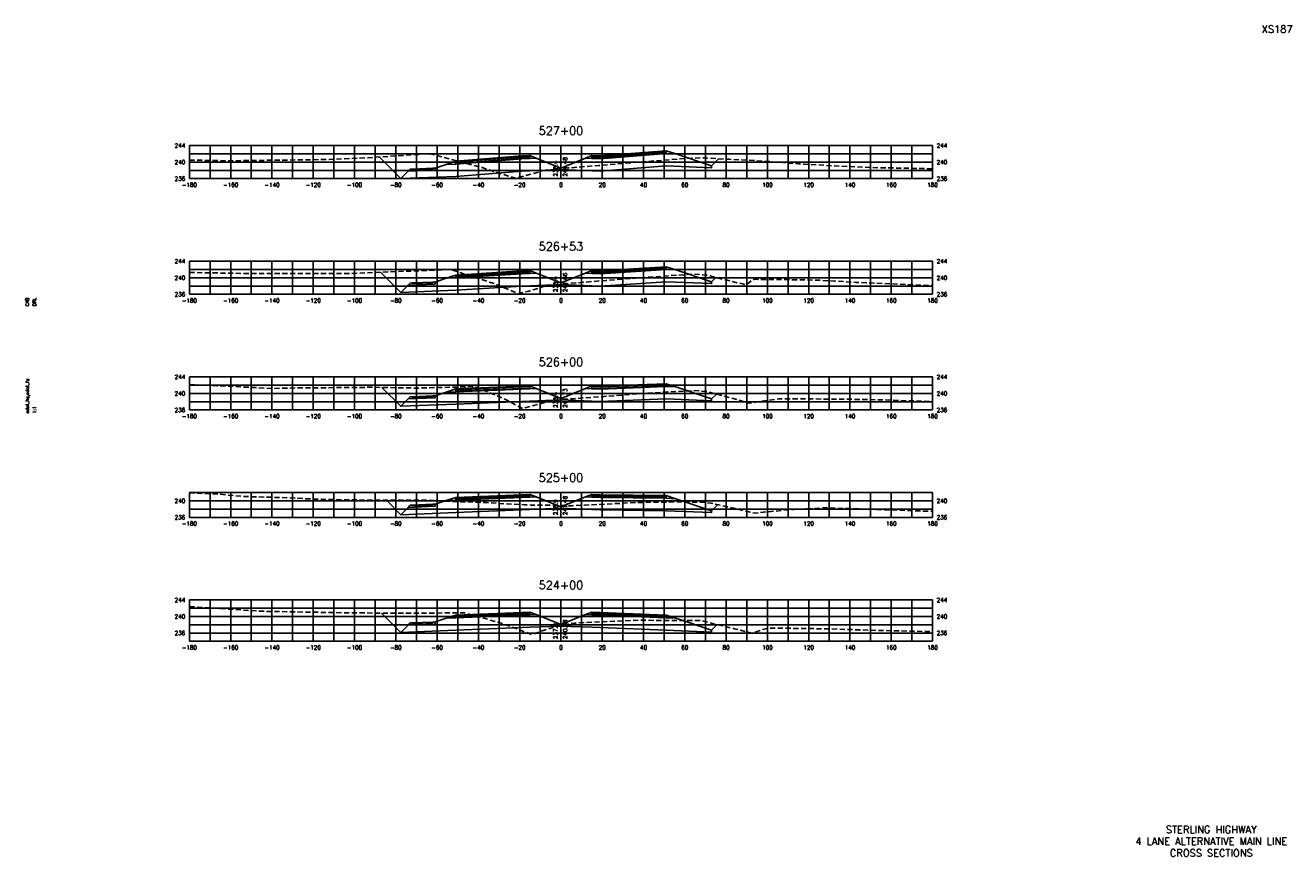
# Model space of a CAD drawing. Extents: x 37 to 9410, y 16 to 8218.
# Tile 101 of 110: x 8067 to 8680, y 5216 to 5618. Entities that reach past the tile are written whole.
import ezdxf
from ezdxf.enums import TextEntityAlignment as Align

# ---------------------------------------------------------------- set-up
doc = ezdxf.new("R2010")
doc.units = 0
doc.header["$LTSCALE"] = 20
doc.header["$MEASUREMENT"] = 0
doc.linetypes.add('HIDDEN_050%', pattern=[0.1875, 0.125, -0.0625])
for name, color, linetype in [('S-AT-TXT175', 6, 'Continuous'), ('S-AT-TXT80', 1, 'Continuous'), ('XDATUM', 3, 'Continuous'), ('XEG', 1, 'HIDDEN_050%'), ('XFG', 2, 'Continuous'), ('XGRID', 251, 'Continuous'), ('XGRIDT', 2, 'Continuous'), ('XREF-BORDER', 7, 'Continuous')]:
    doc.layers.add(name, color=color, linetype=linetype)
doc.styles.add('L100', font='simplex.shx', dxfattribs={"height": 2})
doc.styles.add('L175', font='ROMANSM.shx', dxfattribs={"height": 3.5})
doc.styles.add('L80', font='ROMANSM.shx', dxfattribs={"height": 1.6})

# ---------------------------------------------------------------- blocks, each defined once
blk = doc.blocks.new('03025_00_att1')
at = {"layer": 'S-AT-TXT175', "style": 'L175'}
for tag, p in [('NUM', (32.402, 20.822)), ('LINE1', (30.64, 1.444)), ('LINE2', (30.64, 1.161)), ('LINE3', (30.64, 0.877))]:
    blk.add_attdef(tag, text='', height=0.175, dxfattribs=at).set_placement(p, align=Align.CENTER)
at = {"layer": 'S-AT-TXT80', "style": 'L80'}
for tag, p in [('DESIGNED', (2.094, 14.201)), ('CHECKED', (2.265, 14.201)), ('DRAFTED', (2.436, 14.201)), ('PSCALE', (2.265, 11.605)), ('PCTB', (2.094, 11.605)), ('PVIEW', (2.436, 11.605))]:
    blk.add_attdef(tag, p, '', height=0.08, rotation=90, dxfattribs=at)

msp = doc.modelspace()

# ---------------------------------------------------------------- linework, layer by layer
at = {"layer": 'XDATUM', "flags": 128}
for points in [[(8237.96, 5554.5), (8248.46, 5544), (8275.05, 5545.06), (8307.05, 5547.62), (8311.05, 5547.78), (8326.05, 5548.38), (8341.05, 5547.78), (8345.05, 5547.62), (8377.05, 5550.18), (8399.05, 5549.3), (8399.05, 5550.19), (8402.44, 5553.58)], [(8238.68, 5498.65), (8248.46, 5488.87), (8275.05, 5489.94), (8307.05, 5491.98), (8311.05, 5492.14), (8326.05, 5492.74), (8341.05, 5492.14), (8345.05, 5491.98), (8377.05, 5494.03), (8399.05, 5493.15), (8399.05, 5494.04), (8401.15, 5496.14)], [(8239.34, 5442.9), (8248.46, 5433.78), (8275.05, 5434.84), (8307.05, 5436.12), (8311.05, 5436.28), (8326.05, 5436.88), (8341.05, 5436.28), (8345.05, 5436.12), (8377.05, 5437.32), (8399.05, 5436.44), (8399.05, 5437.32), (8401.44, 5439.72)], [(8241.46, 5388.28), (8248.46, 5381.28), (8275.05, 5382.34), (8307.05, 5383.62), (8311.05, 5383.78), (8326.05, 5384.38), (8341.05, 5383.78), (8345.05, 5383.62), (8377.05, 5383.21), (8399.05, 5382.33), (8399.05, 5383.22), (8401.97, 5386.14)], [(8239.07, 5333.67), (8248.46, 5324.28), (8275.05, 5325.34), (8307.05, 5326.62), (8311.05, 5326.78), (8326.05, 5327.38), (8341.05, 5326.78), (8345.05, 5326.62), (8377.05, 5325.34), (8399.05, 5324.46), (8399.05, 5325.35), (8401.78, 5328.08)]]:
    msp.add_lwpolyline(points, dxfattribs=at)
at = {"layer": 'XEG', "flags": 128}
for points in [[(8146.05, 5553), (8156.92, 5552.78), (8163.17, 5552.66), (8164.47, 5552.64), (8166.45, 5552.64), (8213.49, 5553.25), (8228.32, 5553.89), (8262.52, 5556.05), (8287.82, 5549.34), (8303.87, 5544.15), (8311.38, 5546.09), (8317.05, 5547.76), (8322.63, 5548.38), (8326.05, 5548.76), (8329.45, 5549.15), (8344.41, 5550.39), (8357.83, 5551.49), (8378.71, 5553.14), (8389.22, 5553.93), (8395.38, 5554.02), (8404.87, 5553.43), (8407.32, 5553.36), (8409.09, 5553.26), (8420.02, 5552.72), (8421.03, 5552.68), (8431.05, 5552.03), (8431.92, 5551.97), (8436.41, 5551.5), (8440.88, 5551.21), (8458.63, 5550.16), (8475.82, 5549.38), (8506.05, 5548.76)], [(8146.05, 5498.54), (8174.1, 5498.09), (8176.82, 5498.1), (8223.27, 5498.05), (8236.52, 5498.56), (8272.44, 5500.06), (8293.65, 5493.16), (8305.64, 5488.26), (8310.46, 5489.58), (8318.7, 5492), (8322.98, 5492.43), (8326.05, 5492.78), (8330.85, 5493.31), (8347.8, 5494.7), (8359.24, 5495.61), (8387.19, 5497.59), (8390.66, 5497.82), (8396.52, 5497.27), (8396.52, 5497.27), (8396.52, 5497.27), (8415.76, 5492.56), (8418.53, 5494.91), (8419.96, 5495.24), (8434.43, 5495.11), (8450.95, 5494.87), (8469.13, 5493.73), (8489.31, 5492.95), (8506.05, 5492.18)], [(8146.05, 5444.33), (8159.57, 5443.75), (8185.86, 5442.42), (8193.37, 5442.59), (8235.04, 5442.98), (8256.56, 5442.58), (8284.21, 5443.32), (8298.84, 5437.27), (8307.52, 5432.66), (8312.78, 5434.13), (8320.8, 5436.3), (8325.12, 5436.77), (8326.05, 5436.86), (8331.73, 5437.44), (8344.33, 5438.31), (8360.4, 5439.59), (8377.58, 5440.73), (8391.37, 5441.37), (8393.92, 5441.17), (8397.3, 5440.83), (8406.91, 5438.26), (8417.21, 5435.31), (8426.36, 5436.7), (8431.72, 5437.41), (8462.77, 5437.23), (8480.89, 5436.9), (8506.05, 5436.04)], [(8146.05, 5391.8), (8152.1, 5391.58), (8157.65, 5391.37), (8158.89, 5391.31), (8159.96, 5391.24), (8172.39, 5390.15), (8175.24, 5389.99), (8189.38, 5389.61), (8194.8, 5389.39), (8205.61, 5388.87), (8209.8, 5388.75), (8210.05, 5388.74), (8219.09, 5388.49), (8228.09, 5388.42), (8233.94, 5388.29), (8251.59, 5388.26), (8261.53, 5388.27), (8277.73, 5387.53), (8289.88, 5387.16), (8296.21, 5386.76), (8302.13, 5386.37), (8308.6, 5386.11), (8311.55, 5385.95), (8321.64, 5385.83), (8326.05, 5385.7), (8327.61, 5385.66), (8331.14, 5385.65), (8332.96, 5385.67), (8333.03, 5385.7), (8344.06, 5386.2), (8361.95, 5387.19), (8380.86, 5387.46), (8392.9, 5387.41), (8396.38, 5387.15), (8398.75, 5386.83), (8406.46, 5385.17), (8419.62, 5382.07), (8438.98, 5383.86), (8453.92, 5384.6), (8479.58, 5383.82), (8503.09, 5383.01), (8506.05, 5382.95)], [(8146.05, 5336.76), (8181.08, 5334.54), (8214.7, 5333.91), (8230.25, 5333.7), (8254.67, 5333.62), (8279.42, 5333.76), (8297.71, 5328.61), (8312, 5323.25), (8318.37, 5325.47), (8326.05, 5327.63), (8328.53, 5328.33), (8332.42, 5328.69), (8334.62, 5328.99), (8345.7, 5329.39), (8363.37, 5330.16), (8381.91, 5330.09), (8393.94, 5330.04), (8395.96, 5329.54), (8399.47, 5328.63), (8410.18, 5326.06), (8412.7, 5325.44), (8418.75, 5323.94), (8423.3, 5325.57), (8426.94, 5326.43), (8456.15, 5326.01), (8476.11, 5325.35), (8506.05, 5324.68)]]:
    msp.add_lwpolyline(points, dxfattribs=at)
at = {"layer": 'XFG', "flags": 128}
for points in [[(8248.46, 5544), (8248.46, 5544), (8237.96, 5554.5)], [(8326.05, 5549.12), (8314.1, 5553.91), (8311.05, 5553.78), (8307.05, 5553.62), (8275.05, 5551.06), (8270.48, 5550.88), (8265.05, 5549.07), (8265.05, 5548.07), (8252.01, 5547.55), (8248.46, 5544), (8275.05, 5545.06), (8307.05, 5547.62), (8311.05, 5547.78), (8326.05, 5548.38), (8326.05, 5549.12)], [(8311.05, 5554.12), (8307.05, 5553.96), (8275.05, 5551.4), (8275.05, 5552.4), (8270.48, 5550.88), (8275.05, 5551.06), (8307.05, 5553.62), (8311.05, 5553.78), (8314.1, 5553.91), (8311.05, 5555.12), (8311.05, 5554.12)], [(8311.05, 5555.12), (8307.05, 5554.96), (8275.05, 5552.4), (8275.05, 5552.06), (8307.05, 5554.62), (8311.05, 5554.78), (8311.05, 5555.12)], [(8311.05, 5554.78), (8307.05, 5554.62), (8275.05, 5552.06), (8275.05, 5551.4), (8307.05, 5553.96), (8311.05, 5554.12), (8311.05, 5554.78)], [(8326.05, 5549.12), (8338, 5553.91), (8341.05, 5553.78), (8345.05, 5553.62), (8377.05, 5556.18), (8381.62, 5556), (8399.05, 5550.19), (8399.05, 5549.3), (8377.05, 5550.18), (8345.05, 5547.62), (8341.05, 5547.78), (8326.05, 5548.38)], [(8341.05, 5555.12), (8338, 5553.91), (8341.05, 5553.78), (8345.05, 5553.62), (8377.05, 5556.18), (8381.62, 5556), (8377.05, 5557.52), (8377.05, 5556.52), (8345.05, 5553.96), (8341.05, 5554.12), (8341.05, 5555.12)], [(8341.05, 5555.12), (8341.05, 5554.78), (8345.05, 5554.62), (8377.05, 5557.18), (8377.05, 5557.52), (8345.05, 5554.96), (8341.05, 5555.12)], [(8341.05, 5554.78), (8341.05, 5554.12), (8345.05, 5553.96), (8377.05, 5556.52), (8377.05, 5557.18), (8345.05, 5554.62), (8341.05, 5554.78)], [(8399.05, 5550.19), (8399.05, 5550.19), (8402.44, 5553.58)], [(8265.05, 5549.07), (8264.05, 5549.03), (8264.05, 5548.69), (8254.05, 5548.29), (8254.05, 5548.63), (8253.05, 5548.59), (8252.01, 5547.55), (8265.05, 5548.07), (8265.05, 5549.07)], [(8264.05, 5549.03), (8254.05, 5548.63), (8254.05, 5548.29), (8264.05, 5548.69), (8264.05, 5549.03)], [(8248.46, 5488.87), (8248.46, 5488.87), (8238.68, 5498.65)], [(8311.05, 5498.48), (8307.05, 5498.32), (8275.05, 5496.28), (8275.05, 5497.28), (8270.48, 5495.75), (8275.05, 5495.94), (8307.05, 5497.98), (8311.05, 5498.14), (8314.1, 5498.27), (8311.05, 5499.48), (8311.05, 5498.48)], [(8311.05, 5499.48), (8307.05, 5499.32), (8275.05, 5497.28), (8275.05, 5496.94), (8307.05, 5498.98), (8311.05, 5499.14), (8311.05, 5499.48)], [(8311.05, 5499.14), (8307.05, 5498.98), (8275.05, 5496.94), (8275.05, 5496.28), (8307.05, 5498.32), (8311.05, 5498.48), (8311.05, 5499.14)], [(8326.05, 5493.48), (8338, 5498.27), (8341.05, 5498.14), (8345.05, 5497.98), (8377.05, 5500.03), (8381.62, 5499.85), (8399.05, 5494.04), (8399.05, 5493.15), (8377.05, 5494.03), (8345.05, 5491.98), (8341.05, 5492.14), (8326.05, 5492.74)], [(8341.05, 5499.48), (8338, 5498.27), (8341.05, 5498.14), (8345.05, 5497.98), (8377.05, 5500.03), (8381.62, 5499.85), (8377.05, 5501.37), (8377.05, 5500.37), (8345.05, 5498.32), (8341.05, 5498.48), (8341.05, 5499.48)], [(8341.05, 5499.48), (8341.05, 5499.14), (8345.05, 5498.98), (8377.05, 5501.03), (8377.05, 5501.37), (8345.05, 5499.32), (8341.05, 5499.48)], [(8341.05, 5499.14), (8341.05, 5498.48), (8345.05, 5498.32), (8377.05, 5500.37), (8377.05, 5501.03), (8345.05, 5498.98), (8341.05, 5499.14)], [(8326.05, 5493.48), (8314.1, 5498.27), (8311.05, 5498.14), (8307.05, 5497.98), (8275.05, 5495.94), (8270.48, 5495.75), (8265.05, 5493.94), (8265.05, 5492.94), (8252.01, 5492.42), (8248.46, 5488.87), (8275.05, 5489.94), (8307.05, 5491.98), (8311.05, 5492.14), (8326.05, 5492.74), (8326.05, 5493.48)], [(8265.05, 5493.94), (8264.05, 5493.9), (8264.05, 5493.56), (8254.05, 5493.16), (8254.05, 5493.5), (8253.05, 5493.46), (8252.01, 5492.42), (8265.05, 5492.94), (8265.05, 5493.94)], [(8264.05, 5493.9), (8254.05, 5493.5), (8254.05, 5493.16), (8264.05, 5493.56), (8264.05, 5493.9)], [(8399.05, 5494.04), (8399.05, 5494.04), (8401.15, 5496.14)], [(8311.05, 5442.62), (8307.05, 5442.46), (8275.05, 5441.18), (8275.05, 5442.18), (8270.48, 5440.66), (8275.05, 5440.84), (8307.05, 5442.12), (8311.05, 5442.28), (8314.1, 5442.41), (8311.05, 5443.62), (8311.05, 5442.62)], [(8311.05, 5443.62), (8307.05, 5443.46), (8275.05, 5442.18), (8275.05, 5441.84), (8307.05, 5443.12), (8311.05, 5443.28), (8311.05, 5443.62)], [(8311.05, 5443.28), (8307.05, 5443.12), (8275.05, 5441.84), (8275.05, 5441.18), (8307.05, 5442.46), (8311.05, 5442.62), (8311.05, 5443.28)], [(8326.05, 5437.62), (8338, 5442.41), (8341.05, 5442.28), (8345.05, 5442.12), (8377.05, 5443.32), (8381.62, 5443.14), (8399.05, 5437.32), (8399.05, 5436.44), (8377.05, 5437.32), (8345.05, 5436.12), (8341.05, 5436.28), (8326.05, 5436.88)], [(8341.05, 5443.62), (8338, 5442.41), (8341.05, 5442.28), (8345.05, 5442.12), (8377.05, 5443.32), (8381.62, 5443.14), (8377.05, 5444.66), (8377.05, 5443.66), (8345.05, 5442.46), (8341.05, 5442.62), (8341.05, 5443.62)], [(8341.05, 5443.62), (8341.05, 5443.28), (8345.05, 5443.12), (8377.05, 5444.32), (8377.05, 5444.66), (8345.05, 5443.46), (8341.05, 5443.62)], [(8341.05, 5443.28), (8341.05, 5442.62), (8345.05, 5442.46), (8377.05, 5443.66), (8377.05, 5444.32), (8345.05, 5443.12), (8341.05, 5443.28)], [(8248.46, 5433.78), (8248.46, 5433.78), (8239.34, 5442.9)], [(8326.05, 5437.62), (8314.1, 5442.41), (8311.05, 5442.28), (8307.05, 5442.12), (8275.05, 5440.84), (8270.48, 5440.66), (8265.05, 5438.85), (8265.05, 5437.85), (8252.01, 5437.33), (8248.46, 5433.78), (8275.05, 5434.84), (8307.05, 5436.12), (8311.05, 5436.28), (8326.05, 5436.88), (8326.05, 5437.62)], [(8265.05, 5438.85), (8264.05, 5438.81), (8264.05, 5438.47), (8254.05, 5438.07), (8254.05, 5438.41), (8253.05, 5438.37), (8252.01, 5437.33), (8265.05, 5437.85), (8265.05, 5438.85)], [(8264.05, 5438.81), (8254.05, 5438.41), (8254.05, 5438.07), (8264.05, 5438.47), (8264.05, 5438.81)], [(8399.05, 5437.32), (8399.05, 5437.32), (8401.44, 5439.72)], [(8248.46, 5381.28), (8248.46, 5381.28), (8241.46, 5388.28)], [(8326.05, 5385.12), (8314.1, 5389.91), (8311.05, 5389.78), (8307.05, 5389.62), (8275.05, 5388.34), (8270.48, 5388.16), (8265.05, 5386.35), (8265.05, 5385.35), (8252.01, 5384.83), (8248.46, 5381.28), (8275.05, 5382.34), (8307.05, 5383.62), (8311.05, 5383.78), (8326.05, 5384.38), (8326.05, 5385.12)], [(8311.05, 5390.12), (8307.05, 5389.96), (8275.05, 5388.68), (8275.05, 5389.68), (8270.48, 5388.16), (8275.05, 5388.34), (8307.05, 5389.62), (8311.05, 5389.78), (8314.1, 5389.91), (8311.05, 5391.12), (8311.05, 5390.12)], [(8311.05, 5391.12), (8307.05, 5390.96), (8275.05, 5389.68), (8275.05, 5389.34), (8307.05, 5390.62), (8311.05, 5390.78), (8311.05, 5391.12)], [(8311.05, 5390.78), (8307.05, 5390.62), (8275.05, 5389.34), (8275.05, 5388.68), (8307.05, 5389.96), (8311.05, 5390.12), (8311.05, 5390.78)], [(8326.05, 5385.12), (8338, 5389.91), (8341.05, 5389.78), (8345.05, 5389.62), (8377.05, 5389.21), (8381.62, 5389.03), (8399.05, 5383.22), (8399.05, 5382.33), (8377.05, 5383.21), (8345.05, 5383.62), (8341.05, 5383.78), (8326.05, 5384.38)], [(8341.05, 5391.12), (8338, 5389.91), (8341.05, 5389.78), (8345.05, 5389.62), (8377.05, 5389.21), (8381.62, 5389.03), (8377.05, 5390.55), (8377.05, 5389.55), (8345.05, 5389.96), (8341.05, 5390.12), (8341.05, 5391.12)], [(8341.05, 5391.12), (8341.05, 5390.78), (8345.05, 5390.62), (8377.05, 5390.21), (8377.05, 5390.55), (8345.05, 5390.96), (8341.05, 5391.12)], [(8341.05, 5390.78), (8341.05, 5390.12), (8345.05, 5389.96), (8377.05, 5389.55), (8377.05, 5390.21), (8345.05, 5390.62), (8341.05, 5390.78)], [(8265.05, 5386.35), (8264.05, 5386.31), (8264.05, 5385.97), (8254.05, 5385.57), (8254.05, 5385.91), (8253.05, 5385.87), (8252.01, 5384.83), (8265.05, 5385.35), (8265.05, 5386.35)], [(8264.05, 5386.31), (8254.05, 5385.91), (8254.05, 5385.57), (8264.05, 5385.97), (8264.05, 5386.31)], [(8399.05, 5383.22), (8399.05, 5383.22), (8401.97, 5386.14)], [(8248.46, 5324.28), (8248.46, 5324.28), (8239.07, 5333.67)], [(8326.05, 5328.12), (8314.1, 5332.91), (8311.05, 5332.78), (8307.05, 5332.62), (8275.05, 5331.34), (8270.48, 5331.16), (8265.05, 5329.35), (8265.05, 5328.35), (8252.01, 5327.83), (8248.46, 5324.28), (8275.05, 5325.34), (8307.05, 5326.62), (8311.05, 5326.78), (8326.05, 5327.38), (8326.05, 5328.12)], [(8311.05, 5333.12), (8307.05, 5332.96), (8275.05, 5331.68), (8275.05, 5332.68), (8270.48, 5331.16), (8275.05, 5331.34), (8307.05, 5332.62), (8311.05, 5332.78), (8314.1, 5332.91), (8311.05, 5334.12), (8311.05, 5333.12)], [(8311.05, 5334.12), (8307.05, 5333.96), (8275.05, 5332.68), (8275.05, 5332.34), (8307.05, 5333.62), (8311.05, 5333.78), (8311.05, 5334.12)], [(8311.05, 5333.78), (8307.05, 5333.62), (8275.05, 5332.34), (8275.05, 5331.68), (8307.05, 5332.96), (8311.05, 5333.12), (8311.05, 5333.78)], [(8326.05, 5328.12), (8338, 5332.91), (8341.05, 5332.78), (8345.05, 5332.62), (8377.05, 5331.34), (8381.62, 5331.16), (8399.05, 5325.35), (8399.05, 5324.46), (8377.05, 5325.34), (8345.05, 5326.62), (8341.05, 5326.78), (8326.05, 5327.38)], [(8341.05, 5334.12), (8338, 5332.91), (8341.05, 5332.78), (8345.05, 5332.62), (8377.05, 5331.34), (8381.62, 5331.16), (8377.05, 5332.68), (8377.05, 5331.68), (8345.05, 5332.96), (8341.05, 5333.12), (8341.05, 5334.12)], [(8341.05, 5334.12), (8341.05, 5333.78), (8345.05, 5333.62), (8377.05, 5332.34), (8377.05, 5332.68), (8345.05, 5333.96), (8341.05, 5334.12)], [(8341.05, 5333.78), (8341.05, 5333.12), (8345.05, 5332.96), (8377.05, 5331.68), (8377.05, 5332.34), (8345.05, 5333.62), (8341.05, 5333.78)], [(8265.05, 5329.35), (8264.05, 5329.31), (8264.05, 5328.97), (8254.05, 5328.57), (8254.05, 5328.91), (8253.05, 5328.87), (8252.01, 5327.83), (8265.05, 5328.35), (8265.05, 5329.35)], [(8264.05, 5329.31), (8254.05, 5328.91), (8254.05, 5328.57), (8264.05, 5328.97), (8264.05, 5329.31)], [(8399.05, 5325.35), (8399.05, 5325.35), (8401.78, 5328.08)]]:
    msp.add_lwpolyline(points, dxfattribs=at)
at = {"layer": 'XGRID'}
for p, q in [((8146.05, 5544), (8146.05, 5560)), ((8146.05, 5560), (8506.05, 5560)), ((8156.05, 5544), (8156.05, 5560)), ((8166.05, 5544), (8166.05, 5560)), ((8176.05, 5544), (8176.05, 5560)), ((8186.05, 5544), (8186.05, 5560)), ((8196.05, 5544), (8196.05, 5560)), ((8206.05, 5544), (8206.05, 5560)), ((8216.05, 5544), (8216.05, 5560)), ((8226.05, 5544), (8226.05, 5560)), ((8236.05, 5544), (8236.05, 5560)), ((8246.05, 5544), (8246.05, 5560)), ((8256.05, 5544), (8256.05, 5560)), ((8266.05, 5544), (8266.05, 5560)), ((8276.05, 5544), (8276.05, 5560)), ((8286.05, 5544), (8286.05, 5560)), ((8296.05, 5544), (8296.05, 5560)), ((8306.05, 5544), (8306.05, 5560)), ((8316.05, 5544), (8316.05, 5560)), ((8326.05, 5544), (8326.05, 5560)), ((8336.05, 5544), (8336.05, 5560)), ((8346.05, 5544), (8346.05, 5560)), ((8356.05, 5544), (8356.05, 5560)), ((8366.05, 5544), (8366.05, 5560)), ((8376.05, 5544), (8376.05, 5560)), ((8386.05, 5544), (8386.05, 5560)), ((8396.05, 5544), (8396.05, 5560)), ((8406.05, 5544), (8406.05, 5560)), ((8416.05, 5544), (8416.05, 5560)), ((8426.05, 5544), (8426.05, 5560)), ((8436.05, 5544), (8436.05, 5560)), ((8446.05, 5544), (8446.05, 5560)), ((8456.05, 5544), (8456.05, 5560)), ((8466.05, 5544), (8466.05, 5560)), ((8476.05, 5544), (8476.05, 5560)), ((8486.05, 5544), (8486.05, 5560)), ((8496.05, 5544), (8496.05, 5560)), ((8506.05, 5544), (8506.05, 5560)), ((8146.05, 5556), (8506.05, 5556)), ((8146.05, 5552), (8506.05, 5552)), ((8146.05, 5548), (8506.05, 5548)), ((8146.05, 5544), (8506.05, 5544)), ((8146.05, 5488), (8146.05, 5504)), ((8146.05, 5504), (8506.05, 5504)), ((8146.05, 5500), (8506.05, 5500)), ((8156.05, 5488), (8156.05, 5504)), ((8166.05, 5488), (8166.05, 5504)), ((8176.05, 5488), (8176.05, 5504)), ((8186.05, 5488), (8186.05, 5504)), ((8196.05, 5488), (8196.05, 5504)), ((8206.05, 5488), (8206.05, 5504)), ((8216.05, 5488), (8216.05, 5504)), ((8226.05, 5488), (8226.05, 5504)), ((8236.05, 5488), (8236.05, 5504)), ((8246.05, 5488), (8246.05, 5504)), ((8256.05, 5488), (8256.05, 5504)), ((8266.05, 5488), (8266.05, 5504)), ((8276.05, 5488), (8276.05, 5504)), ((8286.05, 5488), (8286.05, 5504)), ((8296.05, 5488), (8296.05, 5504)), ((8306.05, 5488), (8306.05, 5504)), ((8316.05, 5488), (8316.05, 5504)), ((8326.05, 5488), (8326.05, 5504)), ((8336.05, 5488), (8336.05, 5504)), ((8346.05, 5488), (8346.05, 5504)), ((8356.05, 5488), (8356.05, 5504)), ((8366.05, 5488), (8366.05, 5504)), ((8376.05, 5488), (8376.05, 5504)), ((8386.05, 5488), (8386.05, 5504)), ((8396.05, 5488), (8396.05, 5504)), ((8406.05, 5488), (8406.05, 5504)), ((8416.05, 5488), (8416.05, 5504)), ((8426.05, 5488), (8426.05, 5504)), ((8436.05, 5488), (8436.05, 5504)), ((8446.05, 5488), (8446.05, 5504)), ((8456.05, 5488), (8456.05, 5504)), ((8466.05, 5488), (8466.05, 5504)), ((8476.05, 5488), (8476.05, 5504)), ((8486.05, 5488), (8486.05, 5504)), ((8496.05, 5488), (8496.05, 5504)), ((8506.05, 5488), (8506.05, 5504)), ((8146.05, 5496), (8506.05, 5496)), ((8146.05, 5492), (8506.05, 5492)), ((8146.05, 5488), (8506.05, 5488)), ((8146.05, 5432), (8146.05, 5448)), ((8146.05, 5448), (8506.05, 5448)), ((8146.05, 5444), (8506.05, 5444)), ((8156.05, 5432), (8156.05, 5448)), ((8166.05, 5432), (8166.05, 5448)), ((8176.05, 5432), (8176.05, 5448)), ((8186.05, 5432), (8186.05, 5448)), ((8196.05, 5432), (8196.05, 5448)), ((8206.05, 5432), (8206.05, 5448)), ((8216.05, 5432), (8216.05, 5448)), ((8226.05, 5432), (8226.05, 5448)), ((8236.05, 5432), (8236.05, 5448)), ((8246.05, 5432), (8246.05, 5448)), ((8256.05, 5432), (8256.05, 5448)), ((8266.05, 5432), (8266.05, 5448)), ((8276.05, 5432), (8276.05, 5448)), ((8286.05, 5432), (8286.05, 5448)), ((8296.05, 5432), (8296.05, 5448)), ((8306.05, 5432), (8306.05, 5448)), ((8316.05, 5432), (8316.05, 5448)), ((8326.05, 5432), (8326.05, 5448)), ((8336.05, 5432), (8336.05, 5448)), ((8346.05, 5432), (8346.05, 5448)), ((8356.05, 5432), (8356.05, 5448)), ((8366.05, 5432), (8366.05, 5448)), ((8376.05, 5432), (8376.05, 5448)), ((8386.05, 5432), (8386.05, 5448)), ((8396.05, 5432), (8396.05, 5448)), ((8406.05, 5432), (8406.05, 5448)), ((8416.05, 5432), (8416.05, 5448)), ((8426.05, 5432), (8426.05, 5448)), ((8436.05, 5432), (8436.05, 5448)), ((8446.05, 5432), (8446.05, 5448)), ((8456.05, 5432), (8456.05, 5448)), ((8466.05, 5432), (8466.05, 5448)), ((8476.05, 5432), (8476.05, 5448)), ((8486.05, 5432), (8486.05, 5448)), ((8496.05, 5432), (8496.05, 5448)), ((8506.05, 5432), (8506.05, 5448)), ((8146.05, 5440), (8506.05, 5440)), ((8146.05, 5436), (8506.05, 5436)), ((8146.05, 5432), (8506.05, 5432)), ((8146.05, 5380), (8146.05, 5392)), ((8146.05, 5392), (8506.05, 5392)), ((8156.05, 5380), (8156.05, 5392)), ((8166.05, 5380), (8166.05, 5392)), ((8176.05, 5380), (8176.05, 5392)), ((8186.05, 5380), (8186.05, 5392)), ((8196.05, 5380), (8196.05, 5392)), ((8206.05, 5380), (8206.05, 5392)), ((8216.05, 5380), (8216.05, 5392)), ((8226.05, 5380), (8226.05, 5392)), ((8236.05, 5380), (8236.05, 5392)), ((8246.05, 5380), (8246.05, 5392)), ((8256.05, 5380), (8256.05, 5392)), ((8266.05, 5380), (8266.05, 5392)), ((8276.05, 5380), (8276.05, 5392)), ((8286.05, 5380), (8286.05, 5392)), ((8296.05, 5380), (8296.05, 5392)), ((8306.05, 5380), (8306.05, 5392)), ((8316.05, 5380), (8316.05, 5392)), ((8326.05, 5380), (8326.05, 5392)), ((8336.05, 5380), (8336.05, 5392)), ((8346.05, 5380), (8346.05, 5392)), ((8356.05, 5380), (8356.05, 5392)), ((8366.05, 5380), (8366.05, 5392)), ((8376.05, 5380), (8376.05, 5392)), ((8386.05, 5380), (8386.05, 5392)), ((8396.05, 5380), (8396.05, 5392)), ((8406.05, 5380), (8406.05, 5392)), ((8416.05, 5380), (8416.05, 5392)), ((8426.05, 5380), (8426.05, 5392)), ((8436.05, 5380), (8436.05, 5392)), ((8446.05, 5380), (8446.05, 5392)), ((8456.05, 5380), (8456.05, 5392)), ((8466.05, 5380), (8466.05, 5392)), ((8476.05, 5380), (8476.05, 5392)), ((8486.05, 5380), (8486.05, 5392)), ((8496.05, 5380), (8496.05, 5392)), ((8506.05, 5380), (8506.05, 5392)), ((8146.05, 5388), (8506.05, 5388)), ((8146.05, 5384), (8506.05, 5384)), ((8146.05, 5380), (8506.05, 5380)), ((8146.05, 5320), (8146.05, 5340)), ((8146.05, 5340), (8506.05, 5340)), ((8156.05, 5320), (8156.05, 5340)), ((8166.05, 5320), (8166.05, 5340)), ((8176.05, 5320), (8176.05, 5340)), ((8186.05, 5320), (8186.05, 5340)), ((8196.05, 5320), (8196.05, 5340)), ((8206.05, 5320), (8206.05, 5340)), ((8216.05, 5320), (8216.05, 5340)), ((8226.05, 5320), (8226.05, 5340)), ((8236.05, 5320), (8236.05, 5340)), ((8246.05, 5320), (8246.05, 5340)), ((8256.05, 5320), (8256.05, 5340)), ((8266.05, 5320), (8266.05, 5340)), ((8276.05, 5320), (8276.05, 5340)), ((8286.05, 5320), (8286.05, 5340)), ((8296.05, 5320), (8296.05, 5340)), ((8306.05, 5320), (8306.05, 5340)), ((8316.05, 5320), (8316.05, 5340)), ((8326.05, 5320), (8326.05, 5340)), ((8336.05, 5320), (8336.05, 5340)), ((8346.05, 5320), (8346.05, 5340)), ((8356.05, 5320), (8356.05, 5340)), ((8366.05, 5320), (8366.05, 5340)), ((8376.05, 5320), (8376.05, 5340)), ((8386.05, 5320), (8386.05, 5340)), ((8396.05, 5320), (8396.05, 5340)), ((8406.05, 5320), (8406.05, 5340)), ((8416.05, 5320), (8416.05, 5340)), ((8426.05, 5320), (8426.05, 5340)), ((8436.05, 5320), (8436.05, 5340)), ((8446.05, 5320), (8446.05, 5340)), ((8456.05, 5320), (8456.05, 5340)), ((8466.05, 5320), (8466.05, 5340)), ((8476.05, 5320), (8476.05, 5340)), ((8486.05, 5320), (8486.05, 5340)), ((8496.05, 5320), (8496.05, 5340)), ((8506.05, 5320), (8506.05, 5340)), ((8146.05, 5336), (8506.05, 5336)), ((8146.05, 5332), (8506.05, 5332)), ((8146.05, 5328), (8506.05, 5328)), ((8146.05, 5324), (8506.05, 5324)), ((8146.05, 5320), (8506.05, 5320))]:
    msp.add_line(p, q, dxfattribs=at)

# ---------------------------------------------------------------- block references
at = {"layer": 'XREF-BORDER'}
ref = msp.add_blockref('03025_00_att1', (8026.45, 5198.23), dxfattribs=dict(at, xscale=20, yscale=20, zscale=20))
ref.add_attrib('LINE1', 'STERLING HIGHWAY', dxfattribs={"layer": 'S-AT-TXT175', "height": 3.5, "style": 'L175'}).set_placement((8641.07, 5227.1), align=Align.CENTER)
ref.add_attrib('LINE2', '4 LANE ALTERNATIVE MAIN LINE', dxfattribs={"layer": 'S-AT-TXT175', "height": 3.5, "style": 'L175'}).set_placement((8641.07, 5221.44), align=Align.CENTER)
ref.add_attrib('LINE3', 'CROSS SECTIONS', dxfattribs={"layer": 'S-AT-TXT175', "height": 3.5, "style": 'L175'}).set_placement((8641.07, 5215.77), align=Align.CENTER)
ref.add_attrib('NUM', 'XS187', dxfattribs={"layer": 'S-AT-TXT175', "height": 3.5, "style": 'L175'}).set_placement((8673, 5614.66), align=Align.CENTER)
ref.add_attrib('DESIGNED', 'CAB', (8068.34, 5482.25), dxfattribs={"layer": 'S-AT-TXT80', "height": 1.6, "rotation": 90, "style": 'L80'})
ref.add_attrib('CHECKED', 'DRL', (8071.75, 5482.25), dxfattribs={"layer": 'S-AT-TXT80', "height": 1.6, "rotation": 90, "style": 'L80'})
ref.add_attrib('PCTB', 'adot_hs,adot_fs', (8068.34, 5430.32), dxfattribs={"layer": 'S-AT-TXT80', "height": 1.6, "rotation": 90, "style": 'L80'})
ref.add_attrib('PSCALE', '1:1', (8071.75, 5430.32), dxfattribs={"layer": 'S-AT-TXT80', "height": 1.6, "rotation": 90, "style": 'L80'})

# ---------------------------------------------------------------- texts
at = {"layer": 'XGRIDT', "style": 'L100'}
for s, p in [('527+00', (8326.05, 5564)), ('526+53', (8326.05, 5508)), ('526+00', (8326.05, 5452)), ('525+00', (8326.05, 5396)), ('524+00', (8326.05, 5344))]:
    msp.add_text(s, height=4, dxfattribs=at).set_placement(p, align=Align.BOTTOM_CENTER)
for s, p in [('244', (8144.05, 5560)), ('240', (8144.05, 5552)), ('236', (8144.05, 5544)), ('244', (8144.05, 5504)), ('240', (8144.05, 5496)), ('236', (8144.05, 5488)), ('244', (8144.05, 5448)), ('240', (8144.05, 5440)), ('236', (8144.05, 5432)), ('240', (8144.05, 5388)), ('236', (8144.05, 5380)), ('244', (8144.05, 5340)), ('240', (8144.05, 5332)), ('236', (8144.05, 5324))]:
    msp.add_text(s, height=2, dxfattribs=at).set_placement(p, align=Align.MIDDLE_RIGHT)
for s, p in [('244', (8508.05, 5560)), ('240', (8508.05, 5552)), ('236', (8508.05, 5544)), ('244', (8508.05, 5504)), ('240', (8508.05, 5496)), ('236', (8508.05, 5488)), ('244', (8508.05, 5448)), ('240', (8508.05, 5440)), ('236', (8508.05, 5432)), ('240', (8508.05, 5388)), ('236', (8508.05, 5380)), ('244', (8508.05, 5340)), ('240', (8508.05, 5332)), ('236', (8508.05, 5324))]:
    msp.add_text(s, height=2, dxfattribs=at).set_placement(p, align=Align.MIDDLE_LEFT)
for s, p in [('238.4', (8325.05, 5545)), ('238.4', (8325.05, 5489)), ('238.4', (8325.05, 5433)), ('238.9', (8325.05, 5381)), ('237.8', (8325.05, 5321))]:
    msp.add_text(s, height=2, rotation=90, dxfattribs=at).set_placement(p, align=Align.BOTTOM_LEFT)
for s, p in [('241.48', (8327.05, 5545)), ('241.66', (8327.05, 5489)), ('241.73', (8327.05, 5433)), ('241.48', (8327.05, 5381)), ('240.98', (8327.05, 5321))]:
    msp.add_text(s, height=2, rotation=90, dxfattribs=at).set_placement(p, align=Align.TOP_LEFT)
for s, p in [('-180', (8146.05, 5542)), ('-160', (8166.05, 5542)), ('-140', (8186.05, 5542)), ('-120', (8206.05, 5542)), ('-100', (8226.05, 5542)), ('-80', (8246.05, 5542)), ('-60', (8266.05, 5542)), ('-40', (8286.05, 5542)), ('-20', (8306.05, 5542)), ('0', (8326.05, 5542)), ('20', (8346.05, 5542)), ('40', (8366.05, 5542)), ('60', (8386.05, 5542)), ('80', (8406.05, 5542)), ('100', (8426.05, 5542)), ('120', (8446.05, 5542)), ('140', (8466.05, 5542)), ('160', (8486.05, 5542)), ('180', (8506.05, 5542)), ('-180', (8146.05, 5486)), ('-160', (8166.05, 5486)), ('-140', (8186.05, 5486)), ('-120', (8206.05, 5486)), ('-100', (8226.05, 5486)), ('-80', (8246.05, 5486)), ('-60', (8266.05, 5486)), ('-40', (8286.05, 5486)), ('-20', (8306.05, 5486)), ('0', (8326.05, 5486)), ('20', (8346.05, 5486)), ('40', (8366.05, 5486)), ('60', (8386.05, 5486)), ('80', (8406.05, 5486)), ('100', (8426.05, 5486)), ('120', (8446.05, 5486)), ('140', (8466.05, 5486)), ('160', (8486.05, 5486)), ('180', (8506.05, 5486)), ('-180', (8146.05, 5430)), ('-160', (8166.05, 5430)), ('-140', (8186.05, 5430)), ('-120', (8206.05, 5430)), ('-100', (8226.05, 5430)), ('-80', (8246.05, 5430)), ('-60', (8266.05, 5430)), ('-40', (8286.05, 5430)), ('-20', (8306.05, 5430)), ('0', (8326.05, 5430)), ('20', (8346.05, 5430)), ('40', (8366.05, 5430)), ('60', (8386.05, 5430)), ('80', (8406.05, 5430)), ('100', (8426.05, 5430)), ('120', (8446.05, 5430)), ('140', (8466.05, 5430)), ('160', (8486.05, 5430)), ('180', (8506.05, 5430)), ('-180', (8146.05, 5378)), ('-160', (8166.05, 5378)), ('-140', (8186.05, 5378)), ('-120', (8206.05, 5378)), ('-100', (8226.05, 5378)), ('-80', (8246.05, 5378)), ('-60', (8266.05, 5378)), ('-40', (8286.05, 5378)), ('-20', (8306.05, 5378)), ('0', (8326.05, 5378)), ('20', (8346.05, 5378)), ('40', (8366.05, 5378)), ('60', (8386.05, 5378)), ('80', (8406.05, 5378)), ('100', (8426.05, 5378)), ('120', (8446.05, 5378)), ('140', (8466.05, 5378)), ('160', (8486.05, 5378)), ('180', (8506.05, 5378)), ('-180', (8146.05, 5318)), ('-160', (8166.05, 5318)), ('-140', (8186.05, 5318)), ('-120', (8206.05, 5318)), ('-100', (8226.05, 5318)), ('-80', (8246.05, 5318)), ('-60', (8266.05, 5318)), ('-40', (8286.05, 5318)), ('-20', (8306.05, 5318)), ('0', (8326.05, 5318)), ('20', (8346.05, 5318)), ('40', (8366.05, 5318)), ('60', (8386.05, 5318)), ('80', (8406.05, 5318)), ('100', (8426.05, 5318)), ('120', (8446.05, 5318)), ('140', (8466.05, 5318)), ('160', (8486.05, 5318)), ('180', (8506.05, 5318))]:
    msp.add_text(s, height=2, dxfattribs=at).set_placement(p, align=Align.TOP_CENTER)

doc.saveas('drawing.dxf')
